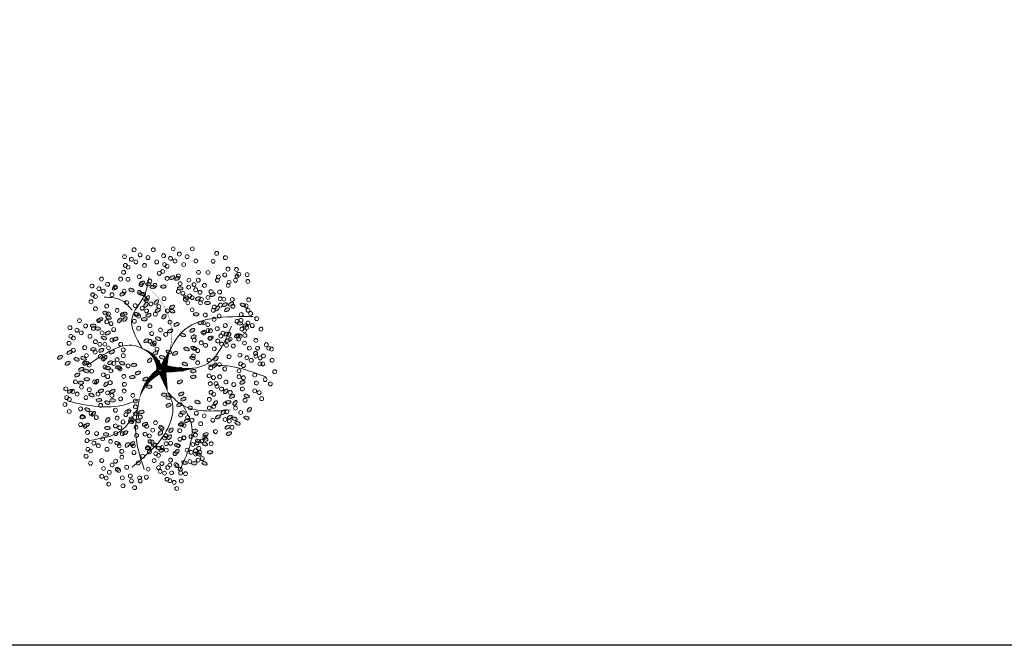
# Model space of a CAD drawing. Header units: millimetres. Extents: x 2197 to 2788, y 425 to 589.
# Tile 13 of 50: x 2271 to 2292, y 430 to 443. Entities that reach past the tile are written whole.
import ezdxf

# ---------------------------------------------------------------- set-up
doc = ezdxf.new("R2010")
doc.units = ezdxf.units.MM
doc.layers.add('01 - Vegetación', color=3, linetype='Continuous', lineweight=0)
doc.layers.add('Cotas', color=3, linetype='Continuous')

# ---------------------------------------------------------------- blocks, each defined once
blk = doc.blocks.new('17')
at = {"layer": '01 - Vegetación'}
for points in [[(4495.84, 1680.23, 1.33, 0.0221, 0.199177), (4489.97, 1684.48, 0.0221, 0.0221, 1.224983)], [(4496.02, 1680.23, 1.33, 0.0221, 0.286986), (4500.47, 1683.82, 0.0221, 0.0221, -1.494927)], [(4497.07, 1679.43, 0.133, 0.0221, 0.381476), (4512.91, 1682.47, 0.0221, 0.0221, -1.841687)], [(4496.02, 1679.76, 1.77, 0.0221, 0), (4491.39, 1678.53, 0.0221, 0.0221, 0)], [(4496.02, 1679.66, 1.77, 0.0221, 0), (4500.28, 1678.15, 0.0221, 0.0221, 0)], [(4496.4, 1679.85, 1.77, 0.0221, 0.074947), (4496.4, 1672.95, 0.0221, 0.0221, 0.762797)]]:
    blk.add_lwpolyline(points, format="xyseb", dxfattribs=at)
for points in [[(4490, 1684.47), (4488.83, 1687.51), (4489.5, 1699.09)], [(4487.73, 1684.98), (4483.44, 1688.25), (4481.42, 1694.81)], [(4497.83, 1680.19), (4501.11, 1685.48), (4497.33, 1694.81)], [(4508.5, 1685.98), (4510.45, 1688), (4511.21, 1691.78)], [(4490, 1684.47), (4482.94, 1685.23), (4475.36, 1683.47)], [(4491.39, 1678.53), (4489.02, 1677.58), (4485.46, 1677.92), (4475.87, 1685.99)], [(4500.47, 1683.82), (4506.92, 1685.99), (4511.46, 1683.47), (4515.25, 1682.46)], [(4497.07, 1679.43), (4503.89, 1675.65), (4507.17, 1660.78)], [(4491.39, 1678.53), (4489, 1675.9), (4487.73, 1665.57)], [(4496.57, 1678.43), (4497.07, 1670.86), (4505.15, 1665.32)], [(4488.74, 1675.4), (4484.7, 1673.64), (4475.11, 1676.16)], [(4497.07, 1670.11), (4496.82, 1665.57), (4494.55, 1658.01)]]:
    blk.add_spline(points, degree=3, dxfattribs=at)
blk = doc.blocks.new('16')
at = {"layer": '01 - Vegetación'}
h = blk.add_hatch(color=40, dxfattribs=at)
h.set_gradient(color1=(255, 191, 0), color2=(223, 255, 127), rotation=180, centered=1, tint=1, name='INVSPHERICAL')
edge = h.paths.add_edge_path()
edge.add_ellipse((4538.847, 1678.642), major_axis=(-0.0033, 0.0777), ratio=0.578492, start_angle=0, end_angle=360, ccw=False)
edge = h.paths.add_edge_path()
edge.add_ellipse((4538.961, 1678.487), major_axis=(-0.0349, 0.0695), ratio=0.578492, start_angle=0, end_angle=360, ccw=False)
edge = h.paths.add_edge_path()
edge.add_ellipse((4538.69, 1678.926), major_axis=(-0.0594, 0.0503), ratio=0.578492, start_angle=0, end_angle=360, ccw=False)
edge = h.paths.add_edge_path()
edge.add_ellipse((4538.676, 1678.266), major_axis=(-0.0033, 0.0777), ratio=0.578492, start_angle=0, end_angle=360, ccw=False)
edge = h.paths.add_edge_path()
edge.add_ellipse((4541.23, 1679.281), major_axis=(0.0274, 0.0728), ratio=0.578492, start_angle=0, end_angle=360, ccw=False)
edge = h.paths.add_edge_path()
edge.add_ellipse((4540.829, 1679.36), major_axis=(-0.0349, 0.0695), ratio=0.578492, start_angle=0, end_angle=360, ccw=False)
edge = h.paths.add_edge_path()
edge.add_ellipse((4541.174, 1679.607), major_axis=(-0.0349, 0.0695), ratio=0.578492, start_angle=0, end_angle=360, ccw=False)
edge = h.paths.add_edge_path()
edge.add_ellipse((4541.072, 1679.421), major_axis=(0.0274, 0.0728), ratio=0.578492, start_angle=0, end_angle=360, ccw=False)
edge = h.paths.add_edge_path()
edge.add_ellipse((4540.113, 1679.632), major_axis=(-0.0349, 0.0695), ratio=0.578492, start_angle=0, end_angle=360, ccw=False)
edge = h.paths.add_edge_path()
edge.add_ellipse((4540.279, 1679.843), major_axis=(-0.0349, 0.0695), ratio=0.578492, start_angle=0, end_angle=360, ccw=False)
edge = h.paths.add_edge_path()
edge.add_ellipse((4540.165, 1679.999), major_axis=(-0.0033, 0.0777), ratio=0.578492, start_angle=0, end_angle=360, ccw=False)
edge = h.paths.add_edge_path()
edge.add_ellipse((4540.499, 1679.956), major_axis=(-0.0033, 0.0777), ratio=0.578492, start_angle=0, end_angle=360, ccw=False)
edge = h.paths.add_edge_path()
edge.add_ellipse((4540.629, 1679.513), major_axis=(-0.0594, 0.0503), ratio=0.578492, start_angle=0, end_angle=360, ccw=False)
edge = h.paths.add_edge_path()
edge.add_ellipse((4540.551, 1680.278), major_axis=(0.0274, 0.0728), ratio=0.578492, start_angle=0, end_angle=360, ccw=False)
edge = h.paths.add_edge_path()
edge.add_ellipse((4539.201, 1679.744), major_axis=(-0.0033, 0.0777), ratio=0.578492, start_angle=0, end_angle=360, ccw=False)
edge = h.paths.add_edge_path()
edge.add_ellipse((4539.14, 1679.893), major_axis=(0.0274, 0.0728), ratio=0.578492, start_angle=0, end_angle=360, ccw=False)
edge = h.paths.add_edge_path()
edge.add_ellipse((4539.208, 1680.126), major_axis=(-0.0033, 0.0777), ratio=0.578492, start_angle=0, end_angle=360, ccw=False)
edge = h.paths.add_edge_path()
edge.add_ellipse((4538.979, 1680.681), major_axis=(-0.0594, 0.0503), ratio=0.578492, start_angle=0, end_angle=360, ccw=False)
edge = h.paths.add_edge_path()
edge.add_ellipse((4538.577, 1680.728), major_axis=(-0.0033, 0.0777), ratio=0.578492, start_angle=0, end_angle=360, ccw=False)
edge = h.paths.add_edge_path()
edge.add_ellipse((4538.926, 1680.033), major_axis=(0.0274, 0.0728), ratio=0.578492, start_angle=0, end_angle=360, ccw=False)
edge = h.paths.add_edge_path()
edge.add_ellipse((4538.95, 1679.842), major_axis=(0.0274, 0.0728), ratio=0.578492, start_angle=0, end_angle=360, ccw=False)
edge = h.paths.add_edge_path()
edge.add_ellipse((4538.621, 1680.191), major_axis=(-0.0349, 0.0695), ratio=0.578492, start_angle=0, end_angle=360, ccw=False)
edge = h.paths.add_edge_path()
edge.add_ellipse((4538.328, 1680.411), major_axis=(0.0274, 0.0728), ratio=0.578492, start_angle=0, end_angle=360, ccw=False)
edge = h.paths.add_edge_path()
edge.add_ellipse((4538.283, 1680.138), major_axis=(-0.0594, 0.0503), ratio=0.578492, start_angle=0, end_angle=360, ccw=False)
edge = h.paths.add_edge_path()
edge.add_ellipse((4538.32, 1679.993), major_axis=(-0.0594, 0.0503), ratio=0.578492, start_angle=0, end_angle=360, ccw=False)
edge = h.paths.add_edge_path()
edge.add_ellipse((4538.755, 1680.687), major_axis=(-0.0033, 0.0777), ratio=0.578492, start_angle=0, end_angle=360, ccw=False)
edge = h.paths.add_edge_path()
edge.add_ellipse((4538.834, 1681.261), major_axis=(-0.0349, 0.0695), ratio=0.578492, start_angle=0, end_angle=360, ccw=False)
edge = h.paths.add_edge_path()
edge.add_ellipse((4539.054, 1681.374), major_axis=(-0.0033, 0.0777), ratio=0.578492, start_angle=0, end_angle=360, ccw=False)
edge = h.paths.add_edge_path()
edge.add_ellipse((4539.147, 1681.076), major_axis=(-0.0594, 0.0503), ratio=0.578492, start_angle=0, end_angle=360, ccw=False)
edge = h.paths.add_edge_path()
edge.add_ellipse((4539.52, 1680.541), major_axis=(-0.0033, 0.0777), ratio=0.578492, start_angle=0, end_angle=360, ccw=False)
edge = h.paths.add_edge_path()
edge.add_ellipse((4539.459, 1680.689), major_axis=(0.0274, 0.0728), ratio=0.578492, start_angle=0, end_angle=360, ccw=False)
edge = h.paths.add_edge_path()
edge.add_ellipse((4539.527, 1680.923), major_axis=(-0.0033, 0.0777), ratio=0.578492, start_angle=0, end_angle=360, ccw=False)
edge = h.paths.add_edge_path()
edge.add_ellipse((4539.265, 1681.244), major_axis=(0.0274, 0.0728), ratio=0.578492, start_angle=0, end_angle=360, ccw=False)
edge = h.paths.add_edge_path()
edge.add_ellipse((4539.188, 1677.478), major_axis=(-0.0594, 0.0503), ratio=0.578492, start_angle=0, end_angle=360, ccw=False)
edge = h.paths.add_edge_path()
edge.add_ellipse((4539.473, 1678.19), major_axis=(0.0274, 0.0728), ratio=0.578492, start_angle=0, end_angle=360, ccw=False)
edge = h.paths.add_edge_path()
edge.add_ellipse((4540.696, 1678.325), major_axis=(0.0274, 0.0728), ratio=0.578492, start_angle=0, end_angle=360, ccw=False)
edge = h.paths.add_edge_path()
edge.add_ellipse((4540.33, 1678.305), major_axis=(-0.0033, 0.0777), ratio=0.578492, start_angle=0, end_angle=360, ccw=False)
edge = h.paths.add_edge_path()
edge.add_ellipse((4540.174, 1678.307), major_axis=(-0.0033, 0.0777), ratio=0.578492, start_angle=0, end_angle=360, ccw=False)
edge = h.paths.add_edge_path()
edge.add_ellipse((4540.488, 1677.717), major_axis=(-0.0594, 0.0503), ratio=0.578492, start_angle=0, end_angle=360, ccw=False)
edge = h.paths.add_edge_path()
edge.add_ellipse((4540.676, 1677.675), major_axis=(-0.0594, 0.0503), ratio=0.578492, start_angle=0, end_angle=360, ccw=False)
edge = h.paths.add_edge_path()
edge.add_ellipse((4539.469, 1677.341), major_axis=(-0.0033, 0.0777), ratio=0.578492, start_angle=0, end_angle=360, ccw=False)
edge = h.paths.add_edge_path()
edge.add_ellipse((4539.773, 1677.406), major_axis=(-0.0594, 0.0503), ratio=0.578492, start_angle=0, end_angle=360, ccw=False)
edge = h.paths.add_edge_path()
edge.add_ellipse((4539.631, 1677.23), major_axis=(-0.0349, 0.0695), ratio=0.578492, start_angle=0, end_angle=360, ccw=False)
edge = h.paths.add_edge_path()
edge.add_ellipse((4539.445, 1677.695), major_axis=(-0.0594, 0.0503), ratio=0.578492, start_angle=0, end_angle=360, ccw=False)
edge = h.paths.add_edge_path()
edge.add_ellipse((4542.676, 1679.136), major_axis=(-0.0033, 0.0777), ratio=0.578492, start_angle=0, end_angle=360, ccw=False)
edge = h.paths.add_edge_path()
edge.add_ellipse((4542.661, 1679.428), major_axis=(-0.0033, 0.0777), ratio=0.578492, start_angle=0, end_angle=360, ccw=False)
edge = h.paths.add_edge_path()
edge.add_ellipse((4542.742, 1679.554), major_axis=(-0.0033, 0.0777), ratio=0.578492, start_angle=0, end_angle=360, ccw=False)
edge = h.paths.add_edge_path()
edge.add_ellipse((4542.776, 1679.728), major_axis=(-0.0349, 0.0695), ratio=0.578492, start_angle=0, end_angle=360, ccw=False)
edge = h.paths.add_edge_path()
edge.add_ellipse((4542.477, 1679.745), major_axis=(0.0274, 0.0728), ratio=0.578492, start_angle=0, end_angle=360, ccw=False)
edge = h.paths.add_edge_path()
edge.add_ellipse((4542.578, 1680.02), major_axis=(0.0274, 0.0728), ratio=0.578492, start_angle=0, end_angle=360, ccw=False)
edge = h.paths.add_edge_path()
edge.add_ellipse((4542.466, 1680.268), major_axis=(-0.0349, 0.0695), ratio=0.578492, start_angle=0, end_angle=360, ccw=False)
edge = h.paths.add_edge_path()
edge.add_ellipse((4542.632, 1680.479), major_axis=(-0.0349, 0.0695), ratio=0.578492, start_angle=0, end_angle=360, ccw=False)
edge = h.paths.add_edge_path()
edge.add_ellipse((4542.359, 1679.577), major_axis=(-0.0594, 0.0503), ratio=0.578492, start_angle=0, end_angle=360, ccw=False)
edge = h.paths.add_edge_path()
edge.add_ellipse((4542.171, 1679.619), major_axis=(-0.0594, 0.0503), ratio=0.578492, start_angle=0, end_angle=360, ccw=False)
edge = h.paths.add_edge_path()
edge.add_ellipse((4542.246, 1679.328), major_axis=(-0.0594, 0.0503), ratio=0.578492, start_angle=0, end_angle=360, ccw=False)
edge = h.paths.add_edge_path()
edge.add_ellipse((4542.369, 1678.498), major_axis=(0.0274, 0.0728), ratio=0.578492, start_angle=0, end_angle=360, ccw=False)
edge = h.paths.add_edge_path()
edge.add_ellipse((4542.902, 1678.749), major_axis=(-0.0349, 0.0695), ratio=0.578492, start_angle=0, end_angle=360, ccw=False)
edge = h.paths.add_edge_path()
edge.add_ellipse((4542.925, 1678.897), major_axis=(-0.0349, 0.0695), ratio=0.578492, start_angle=0, end_angle=360, ccw=False)
edge = h.paths.add_edge_path()
edge.add_ellipse((4542.628, 1678.671), major_axis=(-0.0033, 0.0777), ratio=0.578492, start_angle=0, end_angle=360, ccw=False)
edge = h.paths.add_edge_path()
edge.add_ellipse((4542.11, 1678.896), major_axis=(-0.0349, 0.0695), ratio=0.578492, start_angle=0, end_angle=360, ccw=False)
edge = h.paths.add_edge_path()
edge.add_ellipse((4542.34, 1678.18), major_axis=(-0.0349, 0.0695), ratio=0.578492, start_angle=0, end_angle=360, ccw=False)
edge = h.paths.add_edge_path()
edge.add_ellipse((4538.137, 1679.191), major_axis=(-0.0349, 0.0695), ratio=0.578492, start_angle=0, end_angle=360, ccw=False)
edge = h.paths.add_edge_path()
edge.add_ellipse((4538.099, 1678.758), major_axis=(-0.0594, 0.0503), ratio=0.578492, start_angle=0, end_angle=360, ccw=False)
edge = h.paths.add_edge_path()
edge.add_ellipse((4537.796, 1678.552), major_axis=(0.0274, 0.0728), ratio=0.578492, start_angle=0, end_angle=360, ccw=False)
edge = h.paths.add_edge_path()
edge.add_ellipse((4537.776, 1678.277), major_axis=(-0.0033, 0.0777), ratio=0.578492, start_angle=0, end_angle=360, ccw=False)
edge = h.paths.add_edge_path()
edge.add_ellipse((4539.181, 1678.6), major_axis=(-0.0033, 0.0777), ratio=0.578492, start_angle=0, end_angle=360, ccw=False)
edge = h.paths.add_edge_path()
edge.add_ellipse((4538.502, 1678.968), major_axis=(-0.0594, 0.0503), ratio=0.578492, start_angle=0, end_angle=360, ccw=False)
edge = h.paths.add_edge_path()
edge.add_ellipse((4538.615, 1679.216), major_axis=(-0.0594, 0.0503), ratio=0.578492, start_angle=0, end_angle=360, ccw=False)
edge = h.paths.add_edge_path()
edge.add_ellipse((4538.188, 1679.557), major_axis=(-0.0033, 0.0777), ratio=0.578492, start_angle=0, end_angle=360, ccw=False)
edge = h.paths.add_edge_path()
edge.add_ellipse((4538.203, 1679.265), major_axis=(-0.0033, 0.0777), ratio=0.578492, start_angle=0, end_angle=360, ccw=False)
edge = h.paths.add_edge_path()
edge.add_ellipse((4538.285, 1679.391), major_axis=(-0.0033, 0.0777), ratio=0.578492, start_angle=0, end_angle=360, ccw=False)
edge = h.paths.add_edge_path()
edge.add_ellipse((4538.856, 1679.647), major_axis=(-0.0349, 0.0695), ratio=0.578492, start_angle=0, end_angle=360, ccw=False)
edge = h.paths.add_edge_path()
edge.add_ellipse((4538.272, 1678.751), major_axis=(0.0274, 0.0728), ratio=0.578492, start_angle=0, end_angle=360, ccw=False)
edge = h.paths.add_edge_path()
edge.add_ellipse((4540.863, 1678.985), major_axis=(0.0274, 0.0728), ratio=0.578492, start_angle=0, end_angle=360, ccw=False)
edge = h.paths.add_edge_path()
edge.add_ellipse((4540.823, 1678.811), major_axis=(-0.0349, 0.0695), ratio=0.578492, start_angle=0, end_angle=360, ccw=False)
edge = h.paths.add_edge_path()
edge.add_ellipse((4541.446, 1678.949), major_axis=(-0.0349, 0.0695), ratio=0.578492, start_angle=0, end_angle=360, ccw=False)
edge = h.paths.add_edge_path()
edge.add_ellipse((4540.434, 1680.393), major_axis=(-0.0033, 0.0777), ratio=0.578492, start_angle=0, end_angle=360, ccw=False)
edge = h.paths.add_edge_path()
edge.add_ellipse((4540.419, 1680.685), major_axis=(-0.0033, 0.0777), ratio=0.578492, start_angle=0, end_angle=360, ccw=False)
edge = h.paths.add_edge_path()
edge.add_ellipse((4539.773, 1680.547), major_axis=(-0.0349, 0.0695), ratio=0.578492, start_angle=0, end_angle=360, ccw=False)
edge = h.paths.add_edge_path()
edge.add_ellipse((4539.782, 1680.87), major_axis=(-0.0349, 0.0695), ratio=0.578492, start_angle=0, end_angle=360, ccw=False)
edge = h.paths.add_edge_path()
edge.add_ellipse((4539.668, 1681.126), major_axis=(0.0274, 0.0728), ratio=0.578492, start_angle=0, end_angle=360, ccw=False)
edge = h.paths.add_edge_path()
edge.add_ellipse((4540.336, 1681.276), major_axis=(0.0274, 0.0728), ratio=0.578492, start_angle=0, end_angle=360, ccw=False)
edge = h.paths.add_edge_path()
edge.add_ellipse((4540.381, 1681.413), major_axis=(-0.0349, 0.0695), ratio=0.578492, start_angle=0, end_angle=360, ccw=False)
edge = h.paths.add_edge_path()
edge.add_ellipse((4540.225, 1681.525), major_axis=(-0.0349, 0.0695), ratio=0.578492, start_angle=0, end_angle=360, ccw=False)
edge = h.paths.add_edge_path()
edge.add_ellipse((4540.009, 1681.424), major_axis=(-0.0033, 0.0777), ratio=0.578492, start_angle=0, end_angle=360, ccw=False)
edge = h.paths.add_edge_path()
edge.add_ellipse((4540.106, 1681.258), major_axis=(-0.0033, 0.0777), ratio=0.578492, start_angle=0, end_angle=360, ccw=False)
edge = h.paths.add_edge_path()
edge.add_ellipse((4540.036, 1680.989), major_axis=(-0.0594, 0.0503), ratio=0.578492, start_angle=0, end_angle=360, ccw=False)
edge = h.paths.add_edge_path()
edge.add_ellipse((4539.967, 1680.73), major_axis=(-0.0594, 0.0503), ratio=0.578492, start_angle=0, end_angle=360, ccw=False)
edge = h.paths.add_edge_path()
edge.add_ellipse((4541.92, 1680.217), major_axis=(-0.0033, 0.0777), ratio=0.578492, start_angle=0, end_angle=360, ccw=False)
edge = h.paths.add_edge_path()
edge.add_ellipse((4541.222, 1680.466), major_axis=(-0.0349, 0.0695), ratio=0.578492, start_angle=0, end_angle=360, ccw=False)
edge = h.paths.add_edge_path()
edge.add_ellipse((4541.387, 1680.676), major_axis=(-0.0349, 0.0695), ratio=0.578492, start_angle=0, end_angle=360, ccw=False)
edge = h.paths.add_edge_path()
edge.add_ellipse((4541.251, 1680.784), major_axis=(0.0274, 0.0728), ratio=0.578492, start_angle=0, end_angle=360, ccw=False)
edge = h.paths.add_edge_path()
edge.add_ellipse((4541.818, 1680.659), major_axis=(0.0274, 0.0728), ratio=0.578492, start_angle=0, end_angle=360, ccw=False)
edge = h.paths.add_edge_path()
edge.add_ellipse((4541.942, 1680.743), major_axis=(0.0274, 0.0728), ratio=0.578492, start_angle=0, end_angle=360, ccw=False)
edge = h.paths.add_edge_path()
edge.add_ellipse((4541.762, 1680.886), major_axis=(-0.0349, 0.0695), ratio=0.578492, start_angle=0, end_angle=360, ccw=False)
edge = h.paths.add_edge_path()
edge.add_ellipse((4541.592, 1681.082), major_axis=(-0.0033, 0.0777), ratio=0.578492, start_angle=0, end_angle=360, ccw=False)
edge = h.paths.add_edge_path()
edge.add_ellipse((4541.511, 1680.956), major_axis=(-0.0033, 0.0777), ratio=0.578492, start_angle=0, end_angle=360, ccw=False)
edge = h.paths.add_edge_path()
edge.add_ellipse((4541.775, 1680.201), major_axis=(-0.0594, 0.0503), ratio=0.578492, start_angle=0, end_angle=360, ccw=False)
edge = h.paths.add_edge_path()
edge.add_ellipse((4541.737, 1680.346), major_axis=(-0.0594, 0.0503), ratio=0.578492, start_angle=0, end_angle=360, ccw=False)
edge = h.paths.add_edge_path()
edge.add_ellipse((4541.843, 1679.118), major_axis=(-0.0594, 0.0503), ratio=0.578492, start_angle=0, end_angle=360, ccw=False)
edge = h.paths.add_edge_path()
edge.add_ellipse((4541.881, 1679.551), major_axis=(-0.0349, 0.0695), ratio=0.578492, start_angle=0, end_angle=360, ccw=False)
edge = h.paths.add_edge_path()
edge.add_ellipse((4542.015, 1679.29), major_axis=(-0.0349, 0.0695), ratio=0.578492, start_angle=0, end_angle=360, ccw=False)
edge = h.paths.add_edge_path()
edge.add_ellipse((4541.91, 1679.869), major_axis=(0.0274, 0.0728), ratio=0.578492, start_angle=0, end_angle=360, ccw=False)
edge = h.paths.add_edge_path()
edge.add_ellipse((4541.769, 1679.666), major_axis=(-0.0033, 0.0777), ratio=0.578492, start_angle=0, end_angle=360, ccw=False)
edge = h.paths.add_edge_path()
edge.add_ellipse((4539.676, 1679.115), major_axis=(-0.0033, 0.0777), ratio=0.578492, start_angle=0, end_angle=360, ccw=False)
edge = h.paths.add_edge_path()
edge.add_ellipse((4539.594, 1678.989), major_axis=(-0.0033, 0.0777), ratio=0.578492, start_angle=0, end_angle=360, ccw=False)
edge = h.paths.add_edge_path()
edge.add_ellipse((4539.898, 1679.531), major_axis=(-0.0033, 0.0777), ratio=0.578492, start_angle=0, end_angle=360, ccw=False)
edge = h.paths.add_edge_path()
edge.add_ellipse((4539.697, 1678.641), major_axis=(-0.0349, 0.0695), ratio=0.578492, start_angle=0, end_angle=360, ccw=False)
edge = h.paths.add_edge_path()
edge.add_ellipse((4539.398, 1678.691), major_axis=(-0.0349, 0.0695), ratio=0.578492, start_angle=0, end_angle=360, ccw=False)
edge = h.paths.add_edge_path()
edge.add_ellipse((4539.555, 1678.579), major_axis=(-0.0349, 0.0695), ratio=0.578492, start_angle=0, end_angle=360, ccw=False)
edge = h.paths.add_edge_path()
edge.add_ellipse((4540.714, 1679.167), major_axis=(0.0274, 0.0728), ratio=0.578492, start_angle=0, end_angle=360, ccw=False)
edge = h.paths.add_edge_path()
edge.add_ellipse((4540.549, 1681.79), major_axis=(-0.0349, 0.0695), ratio=0.578492, start_angle=0, end_angle=360, ccw=False)
edge = h.paths.add_edge_path()
edge.add_ellipse((4540.715, 1682.001), major_axis=(-0.0349, 0.0695), ratio=0.578492, start_angle=0, end_angle=360, ccw=False)
edge = h.paths.add_edge_path()
edge.add_ellipse((4540.848, 1681.741), major_axis=(-0.0349, 0.0695), ratio=0.578492, start_angle=0, end_angle=360, ccw=False)
edge = h.paths.add_edge_path()
edge.add_ellipse((4540.661, 1681.542), major_axis=(0.0274, 0.0728), ratio=0.578492, start_angle=0, end_angle=360, ccw=False)
edge = h.paths.add_edge_path()
edge.add_ellipse((4540.684, 1681.351), major_axis=(0.0274, 0.0728), ratio=0.578492, start_angle=0, end_angle=360, ccw=False)
edge = h.paths.add_edge_path()
edge.add_ellipse((4540.56, 1681.267), major_axis=(0.0274, 0.0728), ratio=0.578492, start_angle=0, end_angle=360, ccw=False)
edge = h.paths.add_edge_path()
edge.add_ellipse((4540.528, 1678.539), major_axis=(0.0274, 0.0728), ratio=0.578492, start_angle=0, end_angle=360, ccw=False)
edge = h.paths.add_edge_path()
edge.add_ellipse((4540.38, 1678.647), major_axis=(0.0274, 0.0728), ratio=0.578492, start_angle=0, end_angle=360, ccw=False)
edge = h.paths.add_edge_path()
edge.add_ellipse((4540.034, 1678.678), major_axis=(-0.0349, 0.0695), ratio=0.578492, start_angle=0, end_angle=360, ccw=False)
edge = h.paths.add_edge_path()
edge.add_ellipse((4540.944, 1678.493), major_axis=(0.0274, 0.0728), ratio=0.578492, start_angle=0, end_angle=360, ccw=False)
edge = h.paths.add_edge_path()
edge.add_ellipse((4541.625, 1678.77), major_axis=(-0.0349, 0.0695), ratio=0.578492, start_angle=0, end_angle=360, ccw=False)
edge = h.paths.add_edge_path()
edge.add_ellipse((4541.994, 1678.887), major_axis=(0.0274, 0.0728), ratio=0.578492, start_angle=0, end_angle=360, ccw=False)
edge = h.paths.add_edge_path()
edge.add_ellipse((4541.336, 1678.598), major_axis=(0.0274, 0.0728), ratio=0.578492, start_angle=0, end_angle=360, ccw=False)
edge = h.paths.add_edge_path()
edge.add_ellipse((4539.381, 1678.993), major_axis=(-0.0349, 0.0695), ratio=0.578492, start_angle=0, end_angle=360, ccw=False)
edge = h.paths.add_edge_path()
edge.add_ellipse((4540.938, 1681.079), major_axis=(-0.0033, 0.0777), ratio=0.578492, start_angle=0, end_angle=360, ccw=False)
edge = h.paths.add_edge_path()
edge.add_ellipse((4540.699, 1680.759), major_axis=(-0.0594, 0.0503), ratio=0.578492, start_angle=0, end_angle=360, ccw=False)
edge = h.paths.add_edge_path()
edge.add_ellipse((4540.908, 1680.857), major_axis=(-0.0349, 0.0695), ratio=0.578492, start_angle=0, end_angle=360, ccw=False)
edge = h.paths.add_edge_path()
edge.add_ellipse((4540.863, 1680.561), major_axis=(-0.0349, 0.0695), ratio=0.578492, start_angle=0, end_angle=360, ccw=False)
edge = h.paths.add_edge_path()
edge.add_ellipse((4540.564, 1680.61), major_axis=(-0.0349, 0.0695), ratio=0.578492, start_angle=0, end_angle=360, ccw=False)
edge = h.paths.add_edge_path()
edge.add_ellipse((4539.771, 1681.729), major_axis=(-0.0349, 0.0695), ratio=0.578492, start_angle=0, end_angle=360, ccw=False)
edge = h.paths.add_edge_path()
edge.add_ellipse((4540.968, 1678.302), major_axis=(0.0274, 0.0728), ratio=0.578492, start_angle=0, end_angle=360, ccw=False)
edge = h.paths.add_edge_path()
edge.add_ellipse((4541.908, 1678.227), major_axis=(-0.0033, 0.0777), ratio=0.578492, start_angle=0, end_angle=360, ccw=False)
edge = h.paths.add_edge_path()
edge.add_ellipse((4541.283, 1678.297), major_axis=(-0.0349, 0.0695), ratio=0.578492, start_angle=0, end_angle=360, ccw=False)
edge = h.paths.add_edge_path()
edge.add_ellipse((4541.463, 1678.333), major_axis=(-0.0349, 0.0695), ratio=0.578492, start_angle=0, end_angle=360, ccw=False)
edge = h.paths.add_edge_path()
edge.add_ellipse((4538.021, 1678.159), major_axis=(0.0274, 0.0728), ratio=0.578492, start_angle=0, end_angle=360, ccw=False)
edge = h.paths.add_edge_path()
edge.add_ellipse((4537.772, 1677.992), major_axis=(0.0274, 0.0728), ratio=0.578492, start_angle=0, end_angle=360, ccw=False)
edge = h.paths.add_edge_path()
edge.add_ellipse((4538.082, 1677.841), major_axis=(-0.0033, 0.0777), ratio=0.578492, start_angle=0, end_angle=360, ccw=False)
edge = h.paths.add_edge_path()
edge.add_ellipse((4538.572, 1677.966), major_axis=(-0.0349, 0.0695), ratio=0.578492, start_angle=0, end_angle=360, ccw=False)
edge = h.paths.add_edge_path()
edge.add_ellipse((4538.311, 1677.99), major_axis=(0.0274, 0.0728), ratio=0.578492, start_angle=0, end_angle=360, ccw=False)
edge = h.paths.add_edge_path()
edge.add_ellipse((4538.394, 1678.174), major_axis=(0.0274, 0.0728), ratio=0.578492, start_angle=0, end_angle=360, ccw=False)
edge = h.paths.add_edge_path()
edge.add_ellipse((4538.776, 1677.355), major_axis=(-0.0349, 0.0695), ratio=0.578492, start_angle=0, end_angle=360, ccw=False)
edge = h.paths.add_edge_path()
edge.add_ellipse((4538.597, 1677.319), major_axis=(-0.0349, 0.0695), ratio=0.578492, start_angle=0, end_angle=360, ccw=False)
edge = h.paths.add_edge_path()
edge.add_ellipse((4539.063, 1677.621), major_axis=(-0.0349, 0.0695), ratio=0.578492, start_angle=0, end_angle=360, ccw=False)
edge = h.paths.add_edge_path()
edge.add_ellipse((4539.033, 1676.828), major_axis=(0.0274, 0.0728), ratio=0.578492, start_angle=0, end_angle=360, ccw=False)
edge = h.paths.add_edge_path()
edge.add_ellipse((4539.009, 1677.162), major_axis=(0.0274, 0.0728), ratio=0.578492, start_angle=0, end_angle=360, ccw=False)
edge = h.paths.add_edge_path()
edge.add_ellipse((4538.885, 1677.078), major_axis=(0.0274, 0.0728), ratio=0.578492, start_angle=0, end_angle=360, ccw=False)
edge = h.paths.add_edge_path()
edge.add_ellipse((4539.054, 1677.298), major_axis=(-0.0349, 0.0695), ratio=0.578492, start_angle=0, end_angle=360, ccw=False)
edge = h.paths.add_edge_path()
edge.add_ellipse((4542.221, 1677.913), major_axis=(-0.0033, 0.0777), ratio=0.578492, start_angle=0, end_angle=360, ccw=False)
edge = h.paths.add_edge_path()
edge.add_ellipse((4542.451, 1677.771), major_axis=(-0.0349, 0.0695), ratio=0.578492, start_angle=0, end_angle=360, ccw=False)
edge = h.paths.add_edge_path()
edge.add_ellipse((4541.18, 1677.355), major_axis=(-0.0349, 0.0695), ratio=0.578492, start_angle=0, end_angle=360, ccw=False)
edge = h.paths.add_edge_path()
edge.add_ellipse((4541.671, 1678.102), major_axis=(-0.0033, 0.0777), ratio=0.578492, start_angle=0, end_angle=360, ccw=False)
edge = h.paths.add_edge_path()
edge.add_ellipse((4541.411, 1678.017), major_axis=(-0.0033, 0.0777), ratio=0.578492, start_angle=0, end_angle=360, ccw=False)
edge = h.paths.add_edge_path()
edge.add_ellipse((4542.075, 1677.637), major_axis=(-0.0594, 0.0503), ratio=0.578492, start_angle=0, end_angle=360, ccw=False)
edge = h.paths.add_edge_path()
edge.add_ellipse((4541.252, 1677.826), major_axis=(-0.0349, 0.0695), ratio=0.578492, start_angle=0, end_angle=360, ccw=False)
edge = h.paths.add_edge_path()
edge.add_ellipse((4541.596, 1676.853), major_axis=(-0.0033, 0.0777), ratio=0.578492, start_angle=0, end_angle=360, ccw=False)
edge = h.paths.add_edge_path()
edge.add_ellipse((4541.655, 1677.018), major_axis=(-0.0033, 0.0777), ratio=0.578492, start_angle=0, end_angle=360, ccw=False)
edge = h.paths.add_edge_path()
edge.add_ellipse((4542.033, 1677.371), major_axis=(-0.0349, 0.0695), ratio=0.578492, start_angle=0, end_angle=360, ccw=False)
edge = h.paths.add_edge_path()
edge.add_ellipse((4542.19, 1677.259), major_axis=(-0.0349, 0.0695), ratio=0.578492, start_angle=0, end_angle=360, ccw=False)
edge = h.paths.add_edge_path()
edge.add_ellipse((4542.168, 1676.931), major_axis=(0.0274, 0.0728), ratio=0.578492, start_angle=0, end_angle=360, ccw=False)
edge = h.paths.add_edge_path()
edge.add_ellipse((4542.176, 1677.433), major_axis=(-0.0349, 0.0695), ratio=0.578492, start_angle=0, end_angle=360, ccw=False)
edge = h.paths.add_edge_path()
edge.add_ellipse((4541.313, 1677.094), major_axis=(-0.0349, 0.0695), ratio=0.578492, start_angle=0, end_angle=360, ccw=False)
edge = h.paths.add_edge_path()
edge.add_ellipse((4541.359, 1677.391), major_axis=(-0.0349, 0.0695), ratio=0.578492, start_angle=0, end_angle=360, ccw=False)
edge = h.paths.add_edge_path()
edge.add_ellipse((4540.019, 1676.943), major_axis=(-0.0349, 0.0695), ratio=0.578492, start_angle=0, end_angle=360, ccw=False)
edge = h.paths.add_edge_path()
edge.add_ellipse((4539.641, 1676.826), major_axis=(0.0274, 0.0728), ratio=0.578492, start_angle=0, end_angle=360, ccw=False)
edge = h.paths.add_edge_path()
edge.add_ellipse((4539.262, 1676.754), major_axis=(-0.0594, 0.0503), ratio=0.578492, start_angle=0, end_angle=360, ccw=False)
edge = h.paths.add_edge_path()
edge.add_ellipse((4539.45, 1677.146), major_axis=(-0.0594, 0.0503), ratio=0.578492, start_angle=0, end_angle=360, ccw=False)
at = {"layer": '01 - Vegetación', "extrusion": (0, 0, -1)}
for centre, major_axis in [((4540.549, 1681.79), (-0.0349, 0.0695)), ((4540.715, 1682.001), (-0.0349, 0.0695)), ((4539.771, 1681.729), (-0.0349, 0.0695)), ((4540.225, 1681.525), (-0.0349, 0.0695)), ((4540.848, 1681.741), (-0.0349, 0.0695)), ((4538.834, 1681.261), (-0.0349, 0.0695)), ((4539.054, 1681.374), (-0.0033, 0.0777)), ((4540.009, 1681.424), (-0.0033, 0.0777)), ((4540.106, 1681.258), (-0.0033, 0.0777)), ((4540.381, 1681.413), (-0.0349, 0.0695)), ((4540.938, 1681.079), (-0.0033, 0.0777)), ((4541.511, 1680.956), (-0.0033, 0.0777)), ((4541.592, 1681.082), (-0.0033, 0.0777)), ((4538.577, 1680.728), (-0.0033, 0.0777)), ((4538.755, 1680.687), (-0.0033, 0.0777)), ((4539.527, 1680.923), (-0.0033, 0.0777)), ((4539.782, 1680.87), (-0.0349, 0.0695)), ((4540.419, 1680.685), (-0.0033, 0.0777)), ((4540.908, 1680.857), (-0.0349, 0.0695)), ((4541.387, 1680.676), (-0.0349, 0.0695)), ((4541.762, 1680.886), (-0.0349, 0.0695)), ((4539.52, 1680.541), (-0.0033, 0.0777)), ((4539.773, 1680.547), (-0.0349, 0.0695)), ((4540.564, 1680.61), (-0.0349, 0.0695)), ((4540.863, 1680.561), (-0.0349, 0.0695)), ((4541.222, 1680.466), (-0.0349, 0.0695)), ((4542.632, 1680.479), (-0.0349, 0.0695)), ((4538.621, 1680.191), (-0.0349, 0.0695)), ((4539.208, 1680.126), (-0.0033, 0.0777)), ((4540.434, 1680.393), (-0.0033, 0.0777)), ((4541.92, 1680.217), (-0.0033, 0.0777)), ((4542.466, 1680.268), (-0.0349, 0.0695)), ((4540.165, 1679.999), (-0.0033, 0.0777)), ((4540.499, 1679.956), (-0.0033, 0.0777)), ((4538.856, 1679.647), (-0.0349, 0.0695)), ((4539.201, 1679.744), (-0.0033, 0.0777)), ((4540.113, 1679.632), (-0.0349, 0.0695)), ((4540.279, 1679.843), (-0.0349, 0.0695)), ((4541.174, 1679.607), (-0.0349, 0.0695)), ((4541.769, 1679.666), (-0.0033, 0.0777)), ((4542.776, 1679.728), (-0.0349, 0.0695)), ((4538.188, 1679.557), (-0.0033, 0.0777)), ((4538.285, 1679.391), (-0.0033, 0.0777)), ((4539.898, 1679.531), (-0.0033, 0.0777)), ((4540.829, 1679.36), (-0.0349, 0.0695)), ((4541.881, 1679.551), (-0.0349, 0.0695)), ((4542.661, 1679.428), (-0.0033, 0.0777)), ((4542.742, 1679.554), (-0.0033, 0.0777)), ((4538.137, 1679.191), (-0.0349, 0.0695)), ((4538.203, 1679.265), (-0.0033, 0.0777)), ((4539.676, 1679.115), (-0.0033, 0.0777)), ((4542.015, 1679.29), (-0.0349, 0.0695)), ((4542.676, 1679.136), (-0.0033, 0.0777)), ((4539.381, 1678.993), (-0.0349, 0.0695)), ((4539.594, 1678.989), (-0.0033, 0.0777)), ((4540.823, 1678.811), (-0.0349, 0.0695)), ((4541.446, 1678.949), (-0.0349, 0.0695)), ((4541.625, 1678.77), (-0.0349, 0.0695)), ((4542.11, 1678.896), (-0.0349, 0.0695)), ((4542.925, 1678.897), (-0.0349, 0.0695)), ((4538.847, 1678.642), (-0.0033, 0.0777)), ((4538.961, 1678.487), (-0.0349, 0.0695)), ((4539.181, 1678.6), (-0.0033, 0.0777)), ((4539.398, 1678.691), (-0.0349, 0.0695)), ((4539.555, 1678.579), (-0.0349, 0.0695)), ((4539.697, 1678.641), (-0.0349, 0.0695)), ((4540.034, 1678.678), (-0.0349, 0.0695)), ((4542.628, 1678.671), (-0.0033, 0.0777)), ((4542.902, 1678.749), (-0.0349, 0.0695)), ((4537.776, 1678.277), (-0.0033, 0.0777)), ((4538.676, 1678.266), (-0.0033, 0.0777)), ((4540.174, 1678.307), (-0.0033, 0.0777)), ((4540.33, 1678.305), (-0.0033, 0.0777)), ((4541.283, 1678.297), (-0.0349, 0.0695)), ((4541.463, 1678.333), (-0.0349, 0.0695)), ((4541.908, 1678.227), (-0.0033, 0.0777)), ((4538.572, 1677.966), (-0.0349, 0.0695)), ((4541.411, 1678.017), (-0.0033, 0.0777)), ((4541.671, 1678.102), (-0.0033, 0.0777)), ((4542.34, 1678.18), (-0.0349, 0.0695)), ((4538.082, 1677.841), (-0.0033, 0.0777)), ((4541.252, 1677.826), (-0.0349, 0.0695)), ((4542.221, 1677.913), (-0.0033, 0.0777)), ((4542.451, 1677.771), (-0.0349, 0.0695)), ((4539.063, 1677.621), (-0.0349, 0.0695)), ((4541.359, 1677.391), (-0.0349, 0.0695)), ((4542.176, 1677.433), (-0.0349, 0.0695)), ((4538.597, 1677.319), (-0.0349, 0.0695)), ((4538.776, 1677.355), (-0.0349, 0.0695)), ((4539.054, 1677.298), (-0.0349, 0.0695)), ((4539.469, 1677.341), (-0.0033, 0.0777)), ((4539.631, 1677.23), (-0.0349, 0.0695)), ((4541.18, 1677.355), (-0.0349, 0.0695)), ((4542.033, 1677.371), (-0.0349, 0.0695)), ((4542.19, 1677.259), (-0.0349, 0.0695)), ((4540.019, 1676.943), (-0.0349, 0.0695)), ((4541.313, 1677.094), (-0.0349, 0.0695)), ((4541.596, 1676.853), (-0.0033, 0.0777)), ((4541.655, 1677.018), (-0.0033, 0.0777))]:
    blk.add_ellipse(centre, major_axis=major_axis, ratio=0.578492, start_param=3.141593, end_param=9.424778, dxfattribs=at)
for centre, major_axis in [((4540.661, 1681.542), (0.0274, 0.0728)), ((4539.265, 1681.244), (0.0274, 0.0728)), ((4540.336, 1681.276), (0.0274, 0.0728)), ((4540.56, 1681.267), (0.0274, 0.0728)), ((4540.684, 1681.351), (0.0274, 0.0728)), ((4539.147, 1681.076), (-0.0594, 0.0503)), ((4539.668, 1681.126), (0.0274, 0.0728)), ((4540.036, 1680.989), (-0.0594, 0.0503)), ((4538.979, 1680.681), (-0.0594, 0.0503)), ((4539.459, 1680.689), (0.0274, 0.0728)), ((4539.967, 1680.73), (-0.0594, 0.0503)), ((4540.699, 1680.759), (-0.0594, 0.0503)), ((4541.251, 1680.784), (0.0274, 0.0728)), ((4541.942, 1680.743), (0.0274, 0.0728)), ((4538.328, 1680.411), (0.0274, 0.0728)), ((4541.818, 1680.659), (0.0274, 0.0728)), ((4538.283, 1680.138), (-0.0594, 0.0503)), ((4540.551, 1680.278), (0.0274, 0.0728)), ((4541.737, 1680.346), (-0.0594, 0.0503)), ((4541.775, 1680.201), (-0.0594, 0.0503)), ((4538.32, 1679.993), (-0.0594, 0.0503)), ((4538.926, 1680.033), (0.0274, 0.0728)), ((4539.14, 1679.893), (0.0274, 0.0728)), ((4541.91, 1679.869), (0.0274, 0.0728)), ((4542.578, 1680.02), (0.0274, 0.0728)), ((4538.95, 1679.842), (0.0274, 0.0728)), ((4542.171, 1679.619), (-0.0594, 0.0503)), ((4542.477, 1679.745), (0.0274, 0.0728)), ((4540.629, 1679.513), (-0.0594, 0.0503)), ((4541.072, 1679.421), (0.0274, 0.0728)), ((4542.246, 1679.328), (-0.0594, 0.0503)), ((4542.359, 1679.577), (-0.0594, 0.0503)), ((4538.615, 1679.216), (-0.0594, 0.0503)), ((4540.714, 1679.167), (0.0274, 0.0728)), ((4541.23, 1679.281), (0.0274, 0.0728)), ((4541.843, 1679.118), (-0.0594, 0.0503)), ((4538.502, 1678.968), (-0.0594, 0.0503)), ((4538.69, 1678.926), (-0.0594, 0.0503)), ((4540.863, 1678.985), (0.0274, 0.0728)), ((4541.994, 1678.887), (0.0274, 0.0728)), ((4537.796, 1678.552), (0.0274, 0.0728)), ((4538.099, 1678.758), (-0.0594, 0.0503)), ((4538.272, 1678.751), (0.0274, 0.0728)), ((4540.38, 1678.647), (0.0274, 0.0728)), ((4540.528, 1678.539), (0.0274, 0.0728)), ((4540.944, 1678.493), (0.0274, 0.0728)), ((4541.336, 1678.598), (0.0274, 0.0728)), ((4542.369, 1678.498), (0.0274, 0.0728)), ((4540.696, 1678.325), (0.0274, 0.0728)), ((4540.968, 1678.302), (0.0274, 0.0728)), ((4537.772, 1677.992), (0.0274, 0.0728)), ((4538.021, 1678.159), (0.0274, 0.0728)), ((4538.311, 1677.99), (0.0274, 0.0728)), ((4538.394, 1678.174), (0.0274, 0.0728)), ((4539.473, 1678.19), (0.0274, 0.0728)), ((4539.445, 1677.695), (-0.0594, 0.0503)), ((4540.488, 1677.717), (-0.0594, 0.0503)), ((4540.676, 1677.675), (-0.0594, 0.0503)), ((4539.188, 1677.478), (-0.0594, 0.0503)), ((4539.773, 1677.406), (-0.0594, 0.0503)), ((4542.075, 1677.637), (-0.0594, 0.0503)), ((4539.009, 1677.162), (0.0274, 0.0728)), ((4539.45, 1677.146), (-0.0594, 0.0503)), ((4538.885, 1677.078), (0.0274, 0.0728)), ((4542.168, 1676.931), (0.0274, 0.0728)), ((4539.033, 1676.828), (0.0274, 0.0728)), ((4539.262, 1676.754), (-0.0594, 0.0503)), ((4539.641, 1676.826), (0.0274, 0.0728))]:
    blk.add_ellipse(centre, major_axis=major_axis, ratio=0.578492, dxfattribs=at)
blk = doc.blocks.new('18')
at = {"color": 60}
for centre in [(4487.42, 1699.03), (4488.87, 1699.94), (4489.95, 1699.03), (4490.32, 1699.58), (4492.13, 1699.76), (4501.6, 1699.08), (4491.04, 1697.4), (4491.59, 1698.31), (4493.58, 1697.76), (4500.15, 1698.17), (4502.68, 1698.17), (4503.05, 1698.72), (4504.32, 1697.45), (4504.86, 1698.9), (4506.31, 1696.91), (4478.11, 1695.54), (4479.56, 1695.18), (4481.37, 1695.36), (4483.07, 1695.23), (4484.34, 1695.77), (4484.7, 1696.68), (4486.33, 1696.32), (4487.96, 1696.68), (4490.32, 1695.59), (4491.95, 1694.87), (4492.49, 1696.5), (4497.07, 1694.91), (4497.43, 1695.82), (4499.06, 1695.46), (4500.69, 1695.82), (4503.77, 1696.54), (4505.22, 1695.64), (4476.66, 1694.63), (4479.2, 1694.63), (4480.29, 1693), (4480.83, 1693.91), (4482.82, 1693.36), (4486.15, 1693.42), (4487.06, 1694.51), (4491.04, 1693.06), (4493.58, 1693.78), (4495.8, 1694.37), (4499.79, 1693.65), (4501.93, 1693.6), (4503.05, 1694.73), (4504.68, 1694.01), (4506.31, 1692.92), (4472.31, 1690.83), (4473.58, 1691.37), (4473.94, 1692.28), (4475.57, 1691.92), (4477.21, 1692.28), (4479.56, 1691.19), (4481.74, 1692.1), (4488.69, 1692.51), (4491.3, 1691.07), (4494.68, 1691.06), (4495.05, 1691.97), (4496.68, 1691.6), (4498.31, 1691.97), (4498.88, 1692.56), (4500.66, 1690.88), (4501.39, 1692.69), (4501.42, 1691.65), (4503.77, 1692.2), (4474.77, 1690.7), (4475.16, 1688.77), (4475.39, 1689.02), (4476.3, 1690.11), (4477.08, 1689.41), (4481.19, 1690.47), (4482.82, 1689.38), (4484.42, 1689.44), (4486.05, 1689.08), (4487.68, 1689.44), (4490.76, 1690.17), (4493.41, 1690.52), (4495.88, 1690.38), (4496.5, 1688.71), (4497.4, 1689.79), (4498.18, 1689.1), (4502.29, 1690.16), (4471.96, 1687.88), (4473.62, 1688.01), (4475.8, 1687.11), (4477.93, 1688.11), (4479.13, 1688.13), (4480.29, 1688.66), (4482.79, 1688), (4484.06, 1688.54), (4485.25, 1687.86), (4486.77, 1687.27), (4490.04, 1688.36), (4491.67, 1687.63), (4493.06, 1687.57), (4494.72, 1687.69), (4496.26, 1688.46), (4496.9, 1686.8), (4499.03, 1687.8), (4500.23, 1687.82), (4501.39, 1688.34), (4471.57, 1685.45), (4472.98, 1686.09), (4474.01, 1686.34), (4476.7, 1684.68), (4478.87, 1685.57), (4480.28, 1685.7), (4482.43, 1685.04), (4484.1, 1685.17), (4485.63, 1685.94), (4485.87, 1686.18), (4487.55, 1686.58), (4488.4, 1685.28), (4489.6, 1685.3), (4490.76, 1685.82), (4472.98, 1684.29), (4473.62, 1684.42), (4473.75, 1683.01), (4475.42, 1682.63), (4478.11, 1683.78), (4479.9, 1682.75), (4482.71, 1683.28), (4484.34, 1682.92), (4486.27, 1684.27), (4479, 1682.37), (4481.08, 1681.83), (4481.18, 1682.24), (4482.35, 1682.38), (4483.54, 1681.7), (4485.07, 1681.11), (4473.32, 1678.69), (4474.59, 1679.23), (4474.95, 1680.14), (4475.78, 1678.56), (4476.58, 1679.78), (4480.73, 1678.88), (4482.39, 1679.01), (4483.93, 1679.78), (4484.16, 1680.02), (4476.17, 1676.64), (4476.4, 1676.88), (4477.31, 1677.97), (4472.96, 1675.74), (4474.63, 1675.87), (4481.65, 1676.05), (4478.56, 1672.79), (4478.93, 1673.7), (4480.56, 1673.33), (4482.19, 1673.7), (4477.3, 1672.25), (4479.76, 1672.11), (4481.28, 1671.52), (4482.06, 1670.83)]:
    blk.add_circle(centre, 0.405, dxfattribs=at)
at = {"color": 62}
for centre in [(4508.79, 1693.6), (4510.24, 1694.51), (4511.33, 1693.6), (4511.69, 1694.15), (4512.96, 1692.88), (4513.51, 1694.33), (4506.08, 1691.25), (4507.71, 1690.89), (4509.34, 1691.25), (4512.42, 1691.97), (4513.87, 1691.07), (4514.96, 1692.34), (4504.45, 1689.8), (4505.71, 1690.35), (4508.43, 1689.08), (4511.69, 1690.16), (4513.33, 1689.44), (4507.53, 1687.99), (4510.06, 1687.09), (4512.42, 1687.63), (4514.96, 1688.35), (4475.75, 1680.49), (4477.2, 1681.39), (4478.29, 1680.49), (4478.65, 1681.03), (4480.46, 1681.21), (4479.37, 1678.86), (4479.92, 1679.76), (4481.91, 1679.22), (4471.4, 1676.68), (4472.67, 1677.23), (4473.03, 1678.13), (4474.66, 1677.77), (4476.29, 1678.13), (4478.65, 1677.04), (4480.82, 1677.95), (4474.48, 1674.87), (4475.39, 1675.96), (4479.37, 1674.51), (4480.28, 1676.32), (4481.91, 1675.23), (4481.98, 1675.16), (4483.43, 1676.06), (4484.51, 1675.16), (4484.88, 1675.7), (4486.15, 1674.43), (4486.69, 1675.88), (4477.02, 1673.97), (4479.26, 1672.8), (4480.89, 1672.44), (4482.52, 1672.8), (4485.6, 1673.53), (4487.05, 1672.62), (4488.14, 1673.89), (4477.63, 1671.36), (4478.9, 1671.9), (4481.61, 1670.63), (4484.88, 1671.72), (4486.51, 1670.99), (4480.71, 1669.54), (4483.25, 1668.64), (4485.6, 1669.18), (4488.14, 1669.91)]:
    blk.add_circle(centre, 0.405, dxfattribs=at)
at = {"color": 64}
for centre in [(4514.9, 1686.83), (4516.35, 1687.74), (4517.44, 1686.83), (4517.8, 1687.37), (4519.61, 1687.56), (4518.53, 1685.2), (4519.07, 1686.11), (4521.06, 1685.56), (4510.55, 1683.03), (4511.82, 1683.57), (4512.18, 1684.48), (4513.81, 1684.11), (4515.45, 1684.48), (4517.8, 1683.39), (4519.43, 1682.67), (4519.98, 1684.3), (4513.63, 1681.22), (4514.54, 1682.3), (4518.53, 1680.86), (4521.06, 1681.58), (4516.17, 1680.31), (4488.48, 1669), (4489.93, 1669.91), (4491.01, 1669), (4491.38, 1669.55), (4492.65, 1668.28), (4493.19, 1669.73), (4485.76, 1666.65), (4487.39, 1666.29), (4489.02, 1666.65), (4492.1, 1667.37), (4493.55, 1666.47), (4494.64, 1667.74), (4484.13, 1665.2), (4485.4, 1665.74), (4488.12, 1664.48), (4491.38, 1665.56), (4493.01, 1664.84), (4487.21, 1663.39), (4489.75, 1662.48), (4492.1, 1663.03), (4494.43, 1662.83), (4494.64, 1663.75), (4495.88, 1663.74), (4496.96, 1662.83), (4497.33, 1663.38), (4498.59, 1662.11), (4499.14, 1663.56), (4491.71, 1660.48), (4493.34, 1660.12), (4494.97, 1660.48), (4498.05, 1661.2), (4499.5, 1660.3), (4500.59, 1661.57), (4490.08, 1659.03), (4491.35, 1659.57), (4494.06, 1658.31), (4497.33, 1659.39), (4498.96, 1658.67), (4493.16, 1657.22), (4495.69, 1656.31), (4498.05, 1656.86), (4500.59, 1657.58)]:
    blk.add_circle(centre, 0.405, dxfattribs=at)
at = {"color": 66}
for centre in [(4504.72, 1684.6), (4506.17, 1685.5), (4507.25, 1684.6), (4507.62, 1685.14), (4509.43, 1685.32), (4508.34, 1682.97), (4508.89, 1683.87), (4510.88, 1683.33), (4500.37, 1680.79), (4501.64, 1681.34), (4502, 1682.24), (4503.63, 1681.88), (4505.26, 1682.24), (4507.62, 1681.15), (4509.79, 1682.06), (4503.45, 1678.98), (4504.36, 1680.07), (4508.34, 1678.62), (4509.25, 1680.43), (4510.88, 1679.34), (4515.09, 1678.69), (4516.54, 1679.6), (4517.63, 1678.69), (4517.99, 1679.24), (4519.8, 1679.42), (4505.99, 1678.08), (4518.71, 1677.06), (4519.26, 1677.97), (4521.25, 1677.43), (4510.74, 1674.89), (4512.01, 1675.43), (4512.37, 1676.34), (4514, 1675.98), (4515.63, 1676.34), (4517.99, 1675.25), (4519.62, 1674.53), (4520.16, 1676.16), (4497.55, 1672.33), (4499, 1673.23), (4500.09, 1672.33), (4500.45, 1672.87), (4502.26, 1673.05), (4513.82, 1673.08), (4514.73, 1674.17), (4518.71, 1672.72), (4521.25, 1673.44), (4501.17, 1670.7), (4501.72, 1671.6), (4503.71, 1671.06), (4516.36, 1672.17), (4493.2, 1668.52), (4494.47, 1669.07), (4494.83, 1669.97), (4496.46, 1669.61), (4498.09, 1669.97), (4500.45, 1668.89), (4502.62, 1669.79), (4496.28, 1666.71), (4497.19, 1667.8), (4501.17, 1666.35), (4502.08, 1668.16), (4503.71, 1667.08), (4498.82, 1665.81)]:
    blk.add_circle(centre, 0.405, dxfattribs=at)
at = {"color": 68}
for centre in [(4510.01, 1674.38), (4508.56, 1673.48), (4511.1, 1673.48), (4511.46, 1674.02), (4512.73, 1672.75), (4513.27, 1674.2), (4505.85, 1671.12), (4507.48, 1670.76), (4510.03, 1671.75), (4510.71, 1671.54), (4512.19, 1671.85), (4513.64, 1670.94), (4514.72, 1672.21), (4504.21, 1669.68), (4504.25, 1670.19), (4504.64, 1668.27), (4505.48, 1670.22), (4506.56, 1668.91), (4508.46, 1669.1), (4509.15, 1668.89), (4511.12, 1670.22), (4512.34, 1669.55), (4514.72, 1668.23), (4516.32, 1670.19), (4518.67, 1669.11), (4520.3, 1668.38), (4501.44, 1667.37), (4503.1, 1667.5), (4505.28, 1666.6), (4507.29, 1667.87), (4509.55, 1667.57), (4510.78, 1666.9), (4510.86, 1667.66), (4512.27, 1667.78), (4515.41, 1668.02), (4515.82, 1666.7), (4519.4, 1666.57), (4501.05, 1664.94), (4502.46, 1665.58), (4503.49, 1665.84), (4506.18, 1664.17), (4509.3, 1665.01), (4510.71, 1665.14), (4513.63, 1666), (4514.32, 1665.79), (4514.72, 1664.47), (4515.56, 1664.14), (4516.97, 1664.26), (4517.04, 1666.03), (4501.66, 1662.6), (4502.46, 1663.79), (4503.1, 1663.92), (4503.1, 1663.5), (4503.23, 1662.51), (4504.19, 1662.6), (4504.55, 1663.14), (4504.9, 1662.12), (4506.37, 1663.32), (4507.59, 1663.27), (4509.38, 1662.25), (4515.95, 1663.8), (4498.94, 1660.24), (4502.2, 1660.24), (4505.28, 1660.97), (4505.82, 1661.87), (4506.73, 1660.06), (4507.82, 1661.33), (4508.48, 1661.86), (4510.66, 1661.74), (4514.47, 1661.91), (4515.88, 1662.04), (4497.31, 1658.79), (4498.57, 1659.34), (4500.57, 1659.88), (4501.29, 1658.07), (4504.55, 1659.16), (4500.39, 1656.98)]:
    blk.add_circle(centre, 0.405, dxfattribs=at)
at = {"layer": '01 - Vegetación', "xscale": 7.5, "yscale": 7.5, "zscale": 7.5}
blk.add_blockref('16', (-29556.67, -10914.05), dxfattribs=at)
at = {"layer": '01 - Vegetación'}
blk.add_blockref('17', (0, 0), dxfattribs=at)

msp = doc.modelspace()

# ---------------------------------------------------------------- linework, layer by layer
at = {"layer": 'Cotas'}
msp.add_lwpolyline([(2200.713, 524.49), (2350.975, 524.49), (2350.975, 429.986), (2200.713, 429.986)], close=True, dxfattribs=at)

# ---------------------------------------------------------------- block references
at = {"layer": '01 - Vegetación', "xscale": 0.1021725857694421, "yscale": 0.1021725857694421, "zscale": 0.1021725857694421, "rotation": 90}
msp.add_blockref('18', (2446.09, -23.537), dxfattribs=at)

doc.saveas('drawing.dxf')
